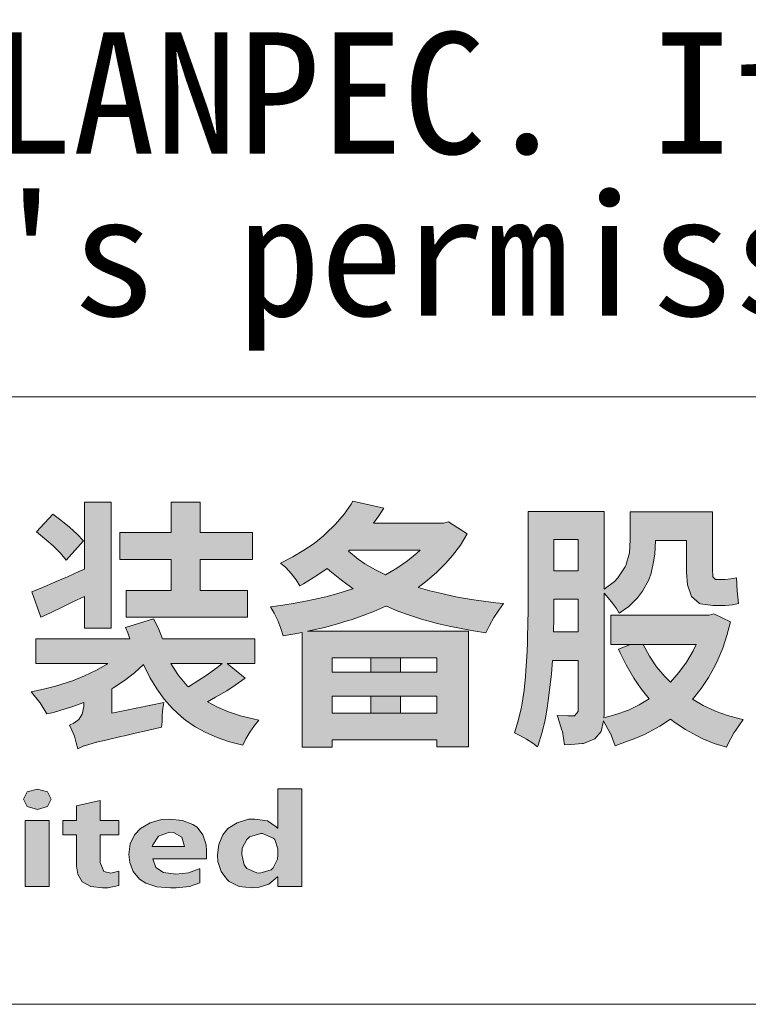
# Model space of a CAD drawing. Header units: millimetres. Extents: x 612290 to 637520, y -99766 to -71780.
# Tile 9 of 14: x 633892 to 634432, y -98626 to -97896. Entities that reach past the tile are written whole.
import ezdxf
from ezdxf.enums import TextEntityAlignment as Align

# ---------------------------------------------------------------- set-up
doc = ezdxf.new("R2010")
doc.units = ezdxf.units.MM
doc.layers.add('9图表', color=4, linetype='Continuous', lineweight=13)
doc.layers.add('LOGO 1', color=7, linetype='Continuous', true_color=0x1e2380)
doc.styles.add('黑体', font='simhei.ttf', dxfattribs={"width": 1.5})

# ---------------------------------------------------------------- blocks, each defined once
blk = doc.blocks.new('蓝科新LOGO')
at = {"layer": 'LOGO 1'}
h = blk.add_hatch(color=256, dxfattribs=at)
h.dxf.hatch_style = 1
h.paths.add_polyline_path([(3805.062, 825.832), (3804.484, 825.832), (3804.484, 824.385), (3804.363, 824.331), (3804.112, 824.219), (3803.87, 824.112), (3803.839, 824.098), (3803.574, 823.986), (3803.342, 823.892), (3803.539, 823.346), (3803.745, 823.44), (3803.996, 823.561), (3804.233, 823.673), (3804.484, 823.789), (3804.484, 823.108), (3805.062, 823.108)])
h.paths.add_polyline_path([(3804.462, 824.999), (3804.327, 825.142), (3804.157, 825.295), (3803.973, 825.442), (3803.799, 825.572), (3803.44, 825.192), (3803.619, 825.044), (3803.803, 824.887), (3803.964, 824.726), (3804.085, 824.578)], flags=17)
h.paths.add_polyline_path([(3808.126, 825.174), (3806.988, 825.174), (3806.988, 825.832), (3806.361, 825.832), (3806.361, 825.174), (3805.246, 825.174), (3805.246, 824.591), (3806.361, 824.591), (3806.361, 823.924), (3805.385, 823.924), (3805.385, 823.346), (3808.014, 823.346), (3808.014, 823.924), (3806.988, 823.924), (3806.988, 824.591), (3808.126, 824.591)])
h.paths.add_polyline_path([(3808.171, 822.871), (3806.173, 822.871), (3806.083, 823.099), (3805.98, 823.305), (3805.371, 823.122), (3805.42, 823.001), (3805.465, 822.871), (3803.431, 822.871), (3803.431, 822.338), (3804.99, 822.338), (3804.959, 822.315), (3804.73, 822.19), (3804.484, 822.073), (3804.22, 821.966), (3804.108, 821.93), (3803.852, 821.849), (3803.592, 821.782), (3803.324, 821.728), (3803.337, 821.719), (3803.516, 821.495), (3803.521, 821.491), (3803.664, 821.249), (3803.812, 821.28), (3804.067, 821.356), (3804.211, 821.401), (3804.466, 821.495), (3804.466, 821.406), (3804.435, 821.24), (3804.359, 821.123), (3804.255, 821.047), (3804.157, 821.003), (3804.211, 820.899), (3804.264, 820.765), (3804.305, 820.622), (3804.336, 820.492), (3804.466, 820.554), (3804.48, 820.559), (3804.744, 820.635), (3804.748, 820.635), (3804.977, 820.689), (3805.273, 820.761), (3805.349, 820.774), (3805.582, 820.828), (3805.85, 820.886), (3806.155, 820.958), (3806.164, 821.079), (3806.169, 821.218), (3806.182, 821.365), (3806.204, 821.495), (3805.075, 821.262), (3805.075, 821.791), (3805.116, 821.818), (3805.349, 821.97), (3805.564, 822.136), (3805.765, 822.32), (3805.77, 822.302), (3805.9, 822.037), (3806.048, 821.791), (3806.209, 821.567), (3806.388, 821.365), (3806.585, 821.186), (3806.675, 821.115), (3806.881, 820.971), (3807.109, 820.846), (3807.356, 820.734), (3807.625, 820.644), (3807.911, 820.568), (3807.979, 820.707), (3808.068, 820.855), (3808.167, 820.998), (3808.261, 821.115), (3808.14, 821.141), (3807.862, 821.209), (3807.602, 821.294), (3807.365, 821.392), (3807.145, 821.509), (3807.324, 821.607), (3807.566, 821.751), (3807.746, 821.867), (3807.965, 822.024), (3807.575, 822.338), (3808.171, 822.338)])
h.paths.add_polyline_path([(3806.352, 822.338), (3807.468, 822.338), (3807.351, 822.248), (3807.118, 822.082), (3806.962, 821.975), (3806.733, 821.831), (3806.711, 821.858), (3806.527, 822.069), (3806.505, 822.1)], flags=16)
h = blk.add_hatch(color=256, dxfattribs=at)
h.dxf.hatch_style = 1
h.paths.add_polyline_path([(3811.966, 823.915), (3811.715, 823.986), (3811.908, 824.139), (3812.118, 824.318), (3812.311, 824.511), (3812.459, 824.681), (3812.629, 824.905), (3812.777, 825.147), (3812.369, 825.407), (3812.266, 825.38), (3810.743, 825.38), (3810.859, 825.541), (3810.971, 825.707), (3810.299, 825.855), (3810.259, 825.787), (3810.107, 825.572), (3809.923, 825.357), (3809.708, 825.147), (3809.659, 825.102), (3809.462, 824.941), (3809.238, 824.793), (3808.996, 824.649), (3808.731, 824.515), (3808.843, 824.421), (3808.96, 824.291), (3809.067, 824.148), (3809.148, 824.018), (3809.229, 824.063), (3809.462, 824.206), (3809.515, 824.242), (3809.744, 824.399), (3809.802, 824.345), (3810.013, 824.17), (3810.084, 824.121), (3810.308, 823.96), (3810.228, 823.933), (3809.972, 823.852), (3809.712, 823.785), (3809.444, 823.722), (3809.309, 823.695), (3809.049, 823.646), (3808.781, 823.606), (3808.512, 823.57), (3808.592, 823.431), (3808.669, 823.27), (3808.736, 823.099), (3808.785, 822.938), (3808.996, 822.974), (3809.197, 823.014), (3809.197, 820.528), (3809.847, 820.528), (3809.847, 820.689), (3812.118, 820.689), (3812.118, 820.532), (3812.804, 820.532), (3812.804, 823.037), (3809.318, 823.037), (3809.417, 823.059), (3809.681, 823.122), (3809.941, 823.189), (3810.196, 823.27), (3810.259, 823.287), (3810.519, 823.377), (3810.77, 823.476), (3811.016, 823.583), (3811.03, 823.579), (3811.276, 823.476), (3811.527, 823.386), (3811.787, 823.301), (3812.051, 823.229), (3812.123, 823.207), (3812.383, 823.149), (3812.643, 823.095), (3812.911, 823.046), (3813.18, 823.005), (3813.261, 823.166), (3813.355, 823.337), (3813.462, 823.498), (3813.566, 823.637), (3813.4, 823.655), (3813.131, 823.686), (3812.867, 823.727), (3812.607, 823.771), (3812.495, 823.794), (3812.226, 823.852)])
h.paths.add_polyline_path([(3811.003, 824.26), (3810.792, 824.367), (3810.559, 824.497), (3810.411, 824.6), (3810.205, 824.77), (3810.223, 824.793), (3811.76, 824.793), (3811.688, 824.73), (3811.482, 824.56), (3811.254, 824.403)], flags=16)
h.paths.add_polyline_path([(3811.33, 822.463), (3812.118, 822.463), (3812.118, 822.149), (3811.33, 822.149), (3810.689, 822.149), (3809.847, 822.149), (3809.847, 822.463), (3810.689, 822.463)], flags=16)
h.paths.add_polyline_path([(3812.118, 821.634), (3812.118, 821.262), (3811.33, 821.262), (3809.847, 821.262), (3809.847, 821.634), (3810.689, 821.634)], flags=16)
h.paths.add_polyline_path([(3811.33, 822.463), (3810.689, 822.463), (3810.689, 822.149), (3811.33, 822.149)], flags=0)
h.paths.add_polyline_path([(3811.33, 821.634), (3810.689, 821.634), (3810.689, 821.262), (3811.33, 821.262)], flags=0)
h = blk.add_hatch(color=256, dxfattribs=at)
h.dxf.hatch_style = 1
h.paths.add_polyline_path([(3815.743, 823.865), (3815.828, 823.762), (3815.922, 823.646), (3816.012, 823.529), (3816.07, 823.431), (3816.276, 823.574), (3816.469, 823.762), (3816.576, 823.906), (3816.711, 824.152), (3816.76, 824.296), (3816.823, 824.578), (3816.841, 824.712), (3816.854, 824.999), (3816.854, 825.003), (3817.531, 825.003), (3817.531, 824.403), (3817.531, 824.318), (3817.553, 824.04), (3817.634, 823.789), (3817.813, 823.641), (3817.835, 823.632), (3818.1, 823.597), (3818.368, 823.597), (3818.525, 823.61), (3818.655, 823.641), (3818.628, 823.915), (3818.61, 824.197), (3818.489, 824.17), (3818.364, 824.157), (3818.158, 824.157), (3818.1, 824.215), (3818.091, 824.39), (3818.091, 825.626), (3816.307, 825.626), (3816.307, 825.021), (3816.29, 824.739), (3816.29, 824.735), (3816.213, 824.461), (3816.2, 824.43), (3816.043, 824.192), (3815.971, 824.116), (3815.743, 823.951), (3815.743, 825.635), (3814.094, 825.635), (3814.094, 823.574), (3814.094, 823.489), (3814.09, 823.207), (3814.085, 822.902), (3814.081, 822.768), (3814.067, 822.481), (3814.049, 822.19), (3814.04, 822.055), (3814.009, 821.764), (3813.969, 821.482), (3813.951, 821.392), (3813.884, 821.101), (3813.803, 820.837), (3813.919, 820.783), (3814.063, 820.702), (3814.197, 820.617), (3814.3, 820.532), (3814.314, 820.572), (3814.394, 820.832), (3814.462, 821.115), (3814.515, 821.419), (3814.533, 821.536), (3814.569, 821.822), (3814.6, 822.114), (3814.623, 822.405), (3815.183, 822.405), (3815.183, 821.298), (3815.102, 821.209), (3814.954, 821.209), (3814.726, 821.213), (3814.739, 821.177), (3814.829, 820.899), (3814.838, 820.864), (3814.883, 820.581), (3815.022, 820.586), (3815.277, 820.604), (3815.295, 820.608), (3815.541, 820.707), (3815.68, 820.868), (3815.729, 821.101), (3815.738, 821.083), (3815.877, 820.832), (3815.882, 820.828), (3815.985, 820.559), (3816.115, 820.604), (3816.37, 820.698), (3816.617, 820.805), (3816.715, 820.855), (3816.953, 820.985), (3817.181, 821.132), (3817.275, 821.065), (3817.504, 820.913), (3817.746, 820.783), (3817.884, 820.711), (3818.131, 820.608), (3818.395, 820.528), (3818.418, 820.581), (3818.557, 820.837), (3818.597, 820.899), (3818.754, 821.123), (3818.682, 821.141), (3818.418, 821.213), (3818.171, 821.303), (3818.14, 821.316), (3817.889, 821.433), (3817.656, 821.567), (3817.678, 821.589), (3817.849, 821.8), (3818.005, 822.037), (3818.149, 822.293), (3818.207, 822.418), (3818.315, 822.674), (3818.404, 822.947), (3818.485, 823.243), (3818.122, 823.413), (3818.023, 823.386), (3815.891, 823.386), (3815.891, 822.75), (3816.316, 822.75), (3817.741, 822.75), (3817.674, 822.611), (3817.531, 822.365), (3817.365, 822.141), (3817.181, 821.934), (3817.06, 822.055), (3816.881, 822.266), (3816.724, 822.499), (3816.59, 822.75), (3816.316, 822.75), (3816.057, 822.647), (3816.092, 822.571), (3816.218, 822.311), (3816.357, 822.069), (3816.388, 822.024), (3816.545, 821.791), (3816.72, 821.572), (3816.5, 821.442), (3816.254, 821.325), (3816.249, 821.325), (3815.998, 821.235), (3815.734, 821.164), (3815.743, 821.227), (3815.743, 821.285)])
h.paths.add_polyline_path([(3815.183, 823.028), (3814.645, 823.028), (3814.654, 823.314), (3814.654, 823.579), (3814.654, 823.731), (3815.183, 823.731)], flags=16)
h.paths.add_polyline_path([(3815.183, 824.345), (3814.654, 824.345), (3814.654, 825.026), (3815.183, 825.026)], flags=16)
h = blk.add_hatch(color=256, dxfattribs=at)
h.dxf.hatch_style = 1
h.paths.add_polyline_path([(3811.33, 821.634), (3810.689, 821.634), (3810.689, 821.262), (3811.33, 821.262)])
h.paths.add_polyline_path([(3811.33, 822.463), (3810.689, 822.463), (3810.689, 822.149), (3811.33, 822.149)])
h = blk.add_hatch(color=256, dxfattribs=at)
h.dxf.hatch_style = 1
h.paths.add_polyline_path([(3798.692, 817.51), (3798.692, 817.863), (3797.761, 817.863), (3797.761, 819.509), (3797.232, 819.509), (3797.232, 817.51)])
h.paths.add_polyline_path([(3798.976, 817.51), (3799.496, 817.51), (3799.496, 818.941), (3798.976, 818.941)])
h.paths.add_polyline_path([(3799.241, 819.176), (3799.456, 819.245), (3799.545, 819.401), (3799.456, 819.558), (3799.241, 819.617), (3799.025, 819.558), (3798.937, 819.401), (3799.025, 819.245)])
h.paths.add_polyline_path([(3799.966, 817.51), (3800.485, 817.51), (3800.485, 818.304), (3800.485, 818.363), (3800.573, 818.559), (3800.573, 818.569), (3800.809, 818.657), (3800.867, 818.647), (3801.044, 818.559), (3801.102, 818.333), (3801.102, 817.51), (3801.622, 817.51), (3801.622, 818.314), (3801.622, 818.353), (3801.71, 818.559), (3801.72, 818.559), (3801.945, 818.657), (3802.023, 818.647), (3802.18, 818.549), (3802.239, 818.324), (3802.239, 817.51), (3802.758, 817.51), (3802.758, 818.402), (3802.758, 818.471), (3802.709, 818.686), (3802.592, 818.853), (3802.415, 818.941), (3802.18, 818.97), (3801.974, 818.951), (3801.749, 818.863), (3801.573, 818.706), (3801.504, 818.804), (3801.318, 818.931), (3801.063, 818.97), (3800.995, 818.97), (3800.74, 818.912), (3800.671, 818.872), (3800.485, 818.716), (3800.485, 818.941), (3799.966, 818.941)])
h.paths.add_polyline_path([(3803.719, 818.941), (3803.199, 818.941), (3803.199, 817.51), (3803.719, 817.51)])
h.paths.add_polyline_path([(3803.464, 819.176), (3803.679, 819.245), (3803.758, 819.401), (3803.679, 819.558), (3803.464, 819.617), (3803.238, 819.558), (3803.16, 819.401), (3803.238, 819.245)])
h.paths.add_polyline_path([(3804.826, 818.627), (3805.227, 818.627), (3805.227, 818.941), (3804.826, 818.941), (3804.826, 819.372), (3804.306, 819.254), (3804.306, 818.941), (3804.012, 818.941), (3804.012, 818.627), (3804.306, 818.627), (3804.306, 817.951), (3804.336, 817.775), (3804.434, 817.608), (3804.62, 817.51), (3804.875, 817.481), (3804.992, 817.481), (3805.227, 817.53), (3805.227, 817.844), (3805.051, 817.795), (3804.904, 817.834), (3804.826, 818.03)])
h.paths.add_polyline_path([(3805.463, 818.03), (3805.541, 817.834), (3805.678, 817.667), (3805.815, 817.579), (3806.05, 817.501), (3806.344, 817.481), (3806.472, 817.481), (3806.756, 817.51), (3806.981, 817.589), (3806.981, 817.893), (3806.971, 817.893), (3806.736, 817.804), (3806.462, 817.775), (3806.197, 817.814), (3806.031, 817.922), (3805.962, 818.108), (3807.128, 818.108), (3807.128, 818.284), (3807.118, 818.412), (3807.05, 818.627), (3806.922, 818.794), (3806.834, 818.853), (3806.609, 818.941), (3806.325, 818.97), (3806.148, 818.961), (3805.903, 818.892), (3805.698, 818.765), (3805.57, 818.627), (3805.472, 818.431), (3805.443, 818.206)])
h.paths.add_polyline_path([(3805.952, 818.373), (3805.962, 818.412), (3806.09, 818.598), (3806.325, 818.686), (3806.413, 818.676), (3806.589, 818.578), (3806.648, 818.373)], flags=16)
h.paths.add_polyline_path([(3807.442, 817.834), (3807.569, 817.667), (3807.618, 817.618), (3807.834, 817.51), (3808.108, 817.481), (3808.245, 817.491), (3808.48, 817.559), (3808.676, 817.724), (3808.676, 817.51), (3809.196, 817.51), (3809.196, 819.627), (3808.676, 819.627), (3808.676, 818.765), (3808.637, 818.804), (3808.451, 818.931), (3808.177, 818.97), (3808.039, 818.97), (3807.794, 818.892), (3807.589, 818.765), (3807.481, 818.627), (3807.393, 818.422), (3807.363, 818.196), (3807.373, 818.049)])
h.paths.add_polyline_path([(3807.892, 818.206), (3807.902, 818.343), (3808, 818.529), (3808.059, 818.588), (3808.304, 818.657), (3808.343, 818.657), (3808.569, 818.559), (3808.608, 818.529), (3808.676, 818.324), (3808.676, 818.196), (3808.666, 818.098), (3808.569, 817.912), (3808.529, 817.873), (3808.284, 817.795), (3808.216, 817.804), (3808, 817.902), (3807.941, 817.981)], flags=16)
at = {"layer": 'LOGO 1', "color": 164, "lineweight": 0}
for points in [[(3805.062, 825.832), (3804.484, 825.832), (3804.484, 824.385), (3804.363, 824.331), (3804.112, 824.219), (3803.87, 824.112), (3803.839, 824.098), (3803.574, 823.986), (3803.342, 823.892)], [(3804.484, 823.789), (3804.484, 823.108), (3805.062, 823.108), (3805.062, 825.832)], [(3810.299, 825.855), (3810.259, 825.787), (3810.107, 825.572), (3809.923, 825.357)], [(3810.743, 825.38), (3810.859, 825.541), (3810.971, 825.707), (3810.299, 825.855)], [(3815.743, 825.635), (3814.094, 825.635), (3814.094, 823.574), (3814.094, 823.489), (3814.09, 823.207), (3814.085, 822.902)], [(3815.743, 823.951), (3815.743, 825.635)], [(3818.091, 825.626), (3816.307, 825.626), (3816.307, 825.021)], [(3818.158, 824.157), (3818.1, 824.215), (3818.091, 824.39), (3818.091, 825.626)], [(3809.923, 825.357), (3809.708, 825.147), (3809.659, 825.102), (3809.462, 824.941), (3809.238, 824.793), (3808.996, 824.649), (3808.731, 824.515), (3808.843, 824.421)], [(3812.369, 825.407), (3812.266, 825.38), (3810.743, 825.38)], [(3812.629, 824.905), (3812.777, 825.147), (3812.369, 825.407)], [(3811.016, 823.583), (3811.03, 823.579), (3811.276, 823.476), (3811.527, 823.386), (3811.787, 823.301), (3812.051, 823.229), (3812.123, 823.207), (3812.383, 823.149), (3812.643, 823.095), (3812.911, 823.046), (3813.18, 823.005), (3813.261, 823.166), (3813.355, 823.337), (3813.462, 823.498), (3813.566, 823.637), (3813.4, 823.655), (3813.131, 823.686), (3812.867, 823.727), (3812.607, 823.771), (3812.495, 823.794), (3812.226, 823.852), (3811.966, 823.915), (3811.715, 823.986), (3811.908, 824.139), (3812.118, 824.318), (3812.311, 824.511), (3812.459, 824.681), (3812.629, 824.905)], [(3815.183, 825.026), (3815.183, 824.345), (3814.654, 824.345)], [(3814.654, 824.345), (3814.654, 825.026), (3815.183, 825.026)], [(3816.307, 825.021), (3816.29, 824.739), (3816.29, 824.735), (3816.213, 824.461), (3816.2, 824.43), (3816.043, 824.192), (3815.971, 824.116), (3815.743, 823.951)], [(3816.576, 823.906), (3816.711, 824.152), (3816.76, 824.296), (3816.823, 824.578), (3816.841, 824.712), (3816.854, 824.999), (3816.854, 825.003), (3817.531, 825.003)], [(3817.531, 825.003), (3817.531, 824.403), (3817.531, 824.318), (3817.553, 824.04)], [(3811.003, 824.26), (3810.792, 824.367), (3810.559, 824.497), (3810.411, 824.6), (3810.205, 824.77), (3810.223, 824.793), (3811.76, 824.793)], [(3811.76, 824.793), (3811.688, 824.73), (3811.482, 824.56), (3811.254, 824.403), (3811.003, 824.26)], [(3808.843, 824.421), (3808.96, 824.291), (3809.067, 824.148), (3809.148, 824.018), (3809.229, 824.063), (3809.462, 824.206), (3809.515, 824.242), (3809.744, 824.399)], [(3809.744, 824.399), (3809.802, 824.345), (3810.013, 824.17)], [(3810.013, 824.17), (3810.084, 824.121), (3810.308, 823.96), (3810.228, 823.933), (3809.972, 823.852), (3809.712, 823.785), (3809.444, 823.722), (3809.309, 823.695), (3809.049, 823.646), (3808.781, 823.606)], [(3817.553, 824.04), (3817.634, 823.789), (3817.813, 823.641), (3817.835, 823.632), (3818.1, 823.597), (3818.368, 823.597), (3818.525, 823.61), (3818.655, 823.641), (3818.628, 823.915), (3818.61, 824.197)], [(3818.61, 824.197), (3818.489, 824.17), (3818.364, 824.157), (3818.158, 824.157)], [(3803.342, 823.892), (3803.539, 823.346), (3803.745, 823.44), (3803.996, 823.561), (3804.233, 823.673), (3804.484, 823.789)], [(3815.734, 821.164), (3815.743, 821.227), (3815.743, 821.285), (3815.743, 823.865)], [(3815.743, 823.865), (3815.828, 823.762), (3815.922, 823.646), (3816.012, 823.529), (3816.07, 823.431), (3816.276, 823.574), (3816.469, 823.762), (3816.576, 823.906)], [(3815.743, 823.865), (3815.828, 823.762), (3815.922, 823.646), (3816.012, 823.529), (3816.07, 823.431), (3816.276, 823.574), (3816.469, 823.762), (3816.576, 823.906)], [(3808.781, 823.606), (3808.512, 823.57), (3808.592, 823.431), (3808.669, 823.27), (3808.736, 823.099), (3808.785, 822.938), (3808.996, 822.974), (3809.197, 823.014)], [(3815.183, 823.731), (3815.183, 823.028), (3814.645, 823.028)], [(3814.645, 823.028), (3814.654, 823.314), (3814.654, 823.579), (3814.654, 823.731), (3815.183, 823.731)], [(3812.804, 823.037), (3809.318, 823.037), (3809.417, 823.059), (3809.681, 823.122), (3809.941, 823.189), (3810.196, 823.27), (3810.259, 823.287), (3810.519, 823.377), (3810.77, 823.476), (3811.016, 823.583)], [(3818.122, 823.413), (3818.023, 823.386), (3815.891, 823.386), (3815.891, 822.75), (3816.316, 822.75), (3817.741, 822.75), (3817.674, 822.611), (3817.531, 822.365), (3817.365, 822.141), (3817.181, 821.934)], [(3817.849, 821.8), (3818.005, 822.037), (3818.149, 822.293), (3818.207, 822.418), (3818.315, 822.674), (3818.404, 822.947), (3818.485, 823.243), (3818.122, 823.413)], [(3805.98, 823.305), (3805.371, 823.122), (3805.42, 823.001), (3805.465, 822.871), (3803.431, 822.871), (3803.431, 822.338), (3804.99, 822.338)], [(3806.048, 821.791), (3806.209, 821.567), (3806.388, 821.365), (3806.585, 821.186), (3806.675, 821.115), (3806.881, 820.971), (3807.109, 820.846), (3807.356, 820.734), (3807.625, 820.644), (3807.911, 820.568), (3807.979, 820.707), (3808.068, 820.855), (3808.167, 820.998), (3808.261, 821.115), (3808.14, 821.141), (3807.862, 821.209), (3807.602, 821.294), (3807.365, 821.392), (3807.145, 821.509), (3807.324, 821.607), (3807.566, 821.751), (3807.746, 821.867), (3807.965, 822.024), (3807.575, 822.338), (3808.171, 822.338), (3808.171, 822.871), (3806.173, 822.871), (3806.083, 823.099), (3805.98, 823.305)], [(3809.197, 823.014), (3809.197, 820.528), (3809.847, 820.528), (3809.847, 820.689), (3812.118, 820.689)], [(3812.118, 820.689), (3812.118, 820.532), (3812.804, 820.532), (3812.804, 823.037)], [(3814.085, 822.902), (3814.081, 822.768), (3814.067, 822.481)], [(3816.316, 822.75), (3816.057, 822.647), (3816.092, 822.571), (3816.218, 822.311), (3816.357, 822.069), (3816.388, 822.024), (3816.545, 821.791), (3816.72, 821.572), (3816.5, 821.442), (3816.254, 821.325), (3816.249, 821.325), (3815.998, 821.235), (3815.734, 821.164)], [(3817.181, 821.934), (3817.06, 822.055), (3816.881, 822.266), (3816.724, 822.499), (3816.59, 822.75), (3817.741, 822.75), (3816.316, 822.75)], [(3804.99, 822.338), (3804.959, 822.315), (3804.73, 822.19), (3804.484, 822.073), (3804.22, 821.966), (3804.108, 821.93), (3803.852, 821.849), (3803.592, 821.782), (3803.324, 821.728), (3803.337, 821.719), (3803.516, 821.495)], [(3805.075, 821.262), (3805.075, 821.791), (3805.116, 821.818), (3805.349, 821.97), (3805.564, 822.136), (3805.765, 822.32)], [(3805.765, 822.32), (3805.77, 822.302), (3805.9, 822.037), (3806.048, 821.791)], [(3805.765, 822.32), (3805.77, 822.302), (3805.9, 822.037), (3806.048, 821.791)], [(3806.733, 821.831), (3806.711, 821.858), (3806.527, 822.069), (3806.505, 822.1), (3806.352, 822.338)], [(3806.733, 821.831), (3806.711, 821.858), (3806.527, 822.069), (3806.505, 822.1), (3806.352, 822.338)], [(3806.352, 822.338), (3807.468, 822.338), (3806.352, 822.338)], [(3806.352, 822.338), (3807.468, 822.338), (3807.351, 822.248), (3807.118, 822.082), (3806.962, 821.975), (3806.733, 821.831)], [(3809.847, 822.149), (3809.847, 822.463), (3810.689, 822.463), (3811.33, 822.463), (3812.118, 822.463)], [(3812.118, 822.463), (3812.118, 822.149), (3811.33, 822.149), (3810.689, 822.149), (3809.847, 822.149)], [(3814.067, 822.481), (3814.049, 822.19), (3814.04, 822.055), (3814.009, 821.764), (3813.969, 821.482), (3813.951, 821.392), (3813.884, 821.101), (3813.803, 820.837), (3813.919, 820.783), (3814.063, 820.702), (3814.197, 820.617), (3814.3, 820.532), (3814.314, 820.572), (3814.394, 820.832), (3814.462, 821.115), (3814.515, 821.419), (3814.533, 821.536), (3814.569, 821.822), (3814.6, 822.114), (3814.623, 822.405), (3815.183, 822.405)], [(3815.183, 822.405), (3815.183, 821.298), (3815.102, 821.209), (3814.954, 821.209)], [(3818.682, 821.141), (3818.418, 821.213), (3818.171, 821.303), (3818.14, 821.316), (3817.889, 821.433), (3817.656, 821.567), (3817.678, 821.589), (3817.849, 821.8)], [(3803.516, 821.495), (3803.521, 821.491), (3803.664, 821.249), (3803.812, 821.28), (3804.067, 821.356), (3804.211, 821.401), (3804.466, 821.495)], [(3804.435, 821.24), (3804.359, 821.123), (3804.255, 821.047), (3804.157, 821.003), (3804.211, 820.899), (3804.264, 820.765), (3804.305, 820.622), (3804.336, 820.492), (3804.466, 820.554), (3804.48, 820.559), (3804.744, 820.635), (3804.748, 820.635), (3804.977, 820.689), (3805.273, 820.761), (3805.349, 820.774), (3805.582, 820.828), (3805.85, 820.886), (3806.155, 820.958), (3806.164, 821.079), (3806.169, 821.218), (3806.182, 821.365), (3806.204, 821.495)], [(3804.466, 821.495), (3804.466, 821.406), (3804.435, 821.24)], [(3806.204, 821.495), (3805.075, 821.262)], [(3811.33, 821.262), (3809.847, 821.262), (3809.847, 821.634), (3810.689, 821.634)], [(3810.689, 821.634), (3812.118, 821.634), (3812.118, 821.262), (3811.33, 821.262)], [(3814.954, 821.209), (3814.726, 821.213)], [(3814.726, 821.213), (3814.739, 821.177)], [(3814.739, 821.177), (3814.829, 820.899), (3814.838, 820.864), (3814.883, 820.581), (3815.022, 820.586), (3815.277, 820.604), (3815.295, 820.608), (3815.541, 820.707), (3815.68, 820.868), (3815.729, 821.101)], [(3815.729, 821.101), (3815.738, 821.083), (3815.877, 820.832), (3815.882, 820.828), (3815.985, 820.559), (3816.115, 820.604), (3816.37, 820.698), (3816.617, 820.805), (3816.715, 820.855), (3816.953, 820.985), (3817.181, 821.132)], [(3815.729, 821.101), (3815.738, 821.083), (3815.877, 820.832), (3815.882, 820.828), (3815.985, 820.559), (3816.115, 820.604), (3816.37, 820.698), (3816.617, 820.805), (3816.715, 820.855), (3816.953, 820.985), (3817.181, 821.132)], [(3817.181, 821.132), (3817.275, 821.065), (3817.504, 820.913), (3817.746, 820.783), (3817.884, 820.711), (3818.131, 820.608), (3818.395, 820.528), (3818.418, 820.581), (3818.557, 820.837), (3818.597, 820.899), (3818.754, 821.123), (3818.682, 821.141)], [(3817.181, 821.132), (3817.275, 821.065), (3817.504, 820.913), (3817.746, 820.783), (3817.884, 820.711), (3818.131, 820.608), (3818.395, 820.528), (3818.418, 820.581), (3818.557, 820.837), (3818.597, 820.899), (3818.754, 821.123), (3818.682, 821.141)], [(3809.196, 819.627), (3808.676, 819.627), (3808.676, 818.774), (3808.666, 818.774)], [(3808.676, 817.716), (3808.676, 817.51), (3809.196, 817.51), (3809.196, 819.627)], [(3804.826, 819.372), (3804.306, 819.254), (3804.306, 818.941), (3804.012, 818.941), (3804.012, 818.627), (3804.306, 818.627), (3804.306, 817.951), (3804.336, 817.775)], [(3805.051, 817.795), (3804.904, 817.834), (3804.826, 818.03), (3804.826, 818.627), (3805.227, 818.627), (3805.227, 818.941), (3804.826, 818.941), (3804.826, 819.372)], [(3806.325, 818.97), (3806.148, 818.961), (3805.903, 818.892), (3805.698, 818.765)], [(3807.128, 818.284), (3807.118, 818.412), (3807.05, 818.627), (3806.922, 818.794), (3806.834, 818.853), (3806.609, 818.941), (3806.325, 818.97)], [(3808.177, 818.97), (3808.039, 818.97), (3807.794, 818.892), (3807.589, 818.765)], [(3808.666, 818.774), (3808.637, 818.804), (3808.451, 818.931), (3808.177, 818.97)], [(3805.698, 818.765), (3805.57, 818.627), (3805.472, 818.431), (3805.443, 818.206), (3805.463, 818.03), (3805.541, 817.834), (3805.678, 817.667)], [(3805.952, 818.373), (3805.962, 818.412), (3806.09, 818.598), (3806.09, 818.598), (3806.325, 818.686)], [(3806.325, 818.686), (3806.413, 818.676), (3806.589, 818.578), (3806.648, 818.373), (3805.952, 818.373)], [(3807.589, 818.765), (3807.481, 818.627), (3807.393, 818.422), (3807.363, 818.196), (3807.373, 818.049), (3807.442, 817.834), (3807.569, 817.667), (3807.618, 817.618), (3807.834, 817.51), (3808.108, 817.481), (3808.245, 817.491), (3808.48, 817.559), (3808.666, 817.716), (3808.676, 817.716)], [(3808.284, 817.795), (3808.216, 817.804), (3808, 817.902), (3807.941, 817.981), (3807.892, 818.206), (3807.902, 818.343), (3808, 818.529), (3808.059, 818.588), (3808.304, 818.657)], [(3808.304, 818.657), (3808.343, 818.657), (3808.569, 818.559), (3808.608, 818.529), (3808.676, 818.324), (3808.676, 818.196), (3808.666, 818.098), (3808.569, 817.912), (3808.529, 817.873), (3808.284, 817.795)], [(3806.462, 817.775), (3806.197, 817.814), (3806.031, 817.922), (3805.962, 818.108), (3807.128, 818.108), (3807.128, 818.284)], [(3804.336, 817.775), (3804.434, 817.608), (3804.62, 817.51), (3804.875, 817.481), (3804.992, 817.481), (3805.227, 817.53), (3805.227, 817.844)], [(3805.227, 817.844), (3805.051, 817.795)], [(3805.678, 817.667), (3805.815, 817.579), (3806.05, 817.501), (3806.344, 817.481), (3806.472, 817.481), (3806.756, 817.51), (3806.981, 817.589), (3806.981, 817.893)], [(3806.981, 817.893), (3806.971, 817.893), (3806.736, 817.804), (3806.462, 817.775)]]:
    blk.add_lwpolyline(points, dxfattribs=at)
for points in [[(3806.988, 825.832), (3806.361, 825.832), (3806.361, 825.174), (3805.246, 825.174), (3805.246, 824.591), (3806.361, 824.591), (3806.361, 823.924), (3805.385, 823.924), (3805.385, 823.346), (3808.014, 823.346), (3808.014, 823.924), (3806.988, 823.924), (3806.988, 824.591), (3808.126, 824.591), (3808.126, 825.174), (3806.988, 825.174)], [(3803.799, 825.572), (3803.44, 825.192), (3803.619, 825.044), (3803.803, 824.887), (3803.964, 824.726), (3804.085, 824.578), (3804.462, 824.999), (3804.327, 825.142), (3804.157, 825.295), (3803.973, 825.442)], [(3811.33, 822.463), (3810.689, 822.463), (3810.689, 822.149), (3811.33, 822.149)], [(3810.689, 821.634), (3810.689, 821.262), (3809.847, 821.262), (3811.33, 821.262), (3811.33, 821.634), (3812.118, 821.634)], [(3803.464, 819.617), (3803.238, 819.558), (3803.16, 819.401), (3803.238, 819.245), (3803.464, 819.176), (3803.679, 819.245), (3803.758, 819.401), (3803.679, 819.558)], [(3803.719, 818.941), (3803.199, 818.941), (3803.199, 817.51), (3803.719, 817.51)]]:
    blk.add_lwpolyline(points, close=True, dxfattribs=at)

msp = doc.modelspace()

# ---------------------------------------------------------------- linework, layer by layer
at = {"layer": '9图表', "color": 4}
msp.add_line((631819.676, -98175.581), (637219.676, -98175.581), dxfattribs=at)
msp.add_line((631819.676, -98175.581), (637219.676, -98175.581), dxfattribs=at)
at = {"layer": '9图表'}
for p, q in [((631819.676, -98175.581), (637219.676, -98175.581)), ((631819.676, -98625.581), (635419.676, -98625.581))]:
    msp.add_line(p, q, dxfattribs=at)

# ---------------------------------------------------------------- block references
at = {"layer": 'LOGO 1', "xscale": 34.2, "yscale": 34.2, "zscale": 34.2}
msp.add_blockref('蓝科新LOGO', (503826.888, -126497.143), dxfattribs=at)

# ---------------------------------------------------------------- texts
at = {"layer": '9图表', "style": '黑体'}
for s, p in [('This document is the property of LANPEC. It shall not be reproduced or transfered', (631849.676, -97950.581)), ("to any other party without LANPEC's permission in written form.", (631849.676, -98070.581))]:
    msp.add_text(s, height=90, dxfattribs=at).set_placement(p, align=Align.MIDDLE_LEFT)

doc.saveas('drawing.dxf')
